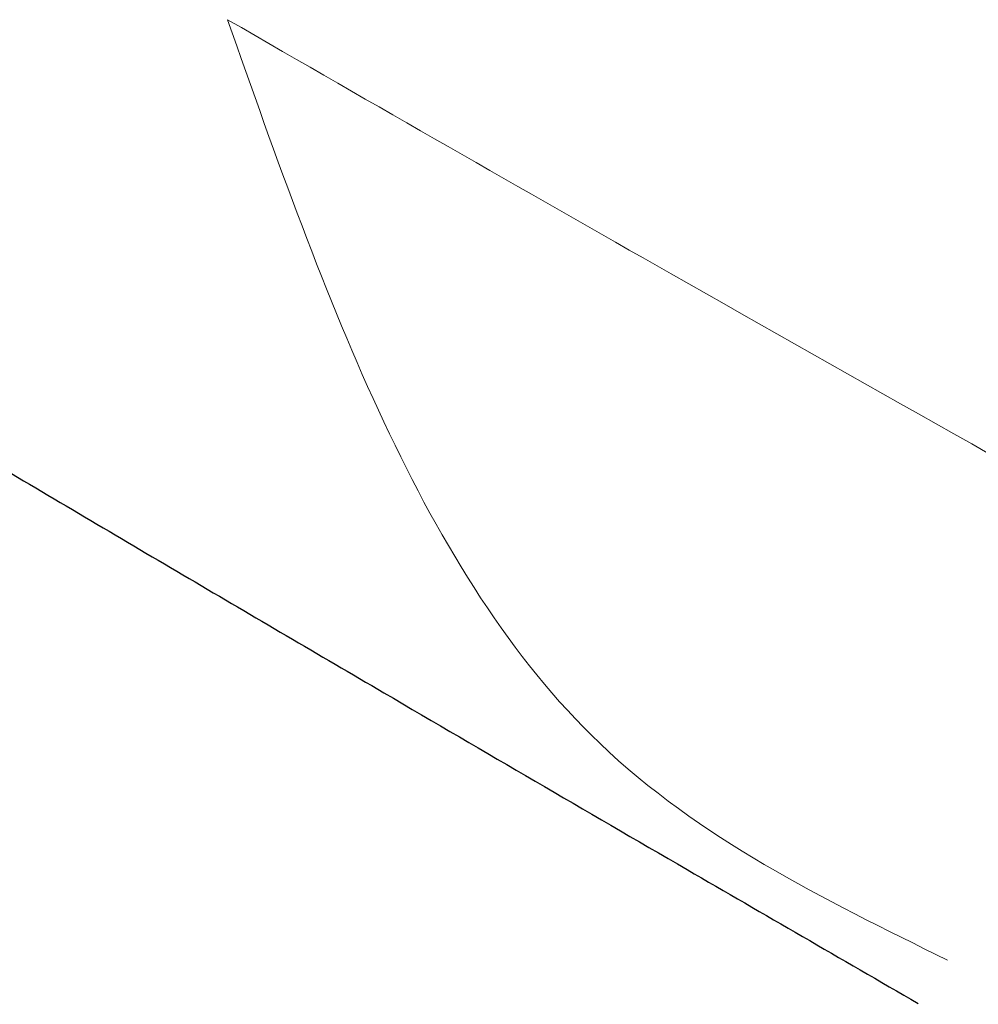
# Model space of a CAD drawing. Header units: millimetres. Extents: x 8 to 587, y 12 to 540.
# Tile 97 of 256: x 522.41 to 522.918, y 138.414 to 138.936. Entities that reach past the tile are written whole.
import ezdxf

# ---------------------------------------------------------------- set-up
doc = ezdxf.new("R2010")
doc.units = ezdxf.units.MM

msp = doc.modelspace()

# ---------------------------------------------------------------- linework, layer by layer
at = {"color": 7, "linetype": 'Continuous', "lineweight": 30}
msp.add_open_spline([(520.13335, 140.1055), (520.14008, 140.10161), (520.15568, 140.0926), (520.18358, 140.07613), (520.21683, 140.05625), (520.25387, 140.03381), (520.29466, 140.00883), (520.33954, 139.98109), (520.38879, 139.95041), (520.44284, 139.9165), (520.5016, 139.87941), (520.5645, 139.83952), (520.63148, 139.7969), (520.70243, 139.75164), (520.77724, 139.70386), (520.85576, 139.65372), (520.93862, 139.60085), (521.0265, 139.54488), (521.11958, 139.48576), (521.21711, 139.42401), (521.31806, 139.36034), (521.42249, 139.29477), (521.53045, 139.22734), (521.64245, 139.15779), (521.75901, 139.08587), (521.88, 139.0117), (522.00471, 138.93579), (522.1322, 138.85873), (522.26261, 138.78049), (522.38494, 138.70764), (522.49902, 138.64022), (522.62146, 138.56836), (522.75028, 138.49322), (522.84517, 138.43828), (522.88605, 138.41461)], degree=3, knots=[0, 0, 0, 0, 0.015615, 0.036184, 0.057488, 0.079549, 0.102391, 0.126032, 0.150759, 0.177229, 0.204574, 0.232762, 0.261735, 0.29143, 0.321773, 0.352684, 0.384073, 0.416814, 0.451117, 0.485812, 0.52092, 0.556458, 0.59244, 0.628874, 0.666216, 0.704624, 0.743214, 0.782001, 0.821002, 0.860231, 0.890273, 0.919867, 0.965483, 1, 1, 1, 1], dxfattribs=at)
at = {"color": 252, "linetype": 'Continuous', "lineweight": 0}
for points, knots in [([(522.52008, 138.93607), (522.5201, 138.93606), (522.59766, 138.89128), (522.77428, 138.79007), (523.05541, 138.63154), (523.36417, 138.46034), (523.67995, 138.28798), (524.00394, 138.11358), (524.33576, 137.93715), (524.63889, 137.77755), (524.90946, 137.63597), (525.14572, 137.51277), (525.40127, 137.37978), (525.66981, 137.24007), (525.95157, 137.09314), (526.22883, 136.94787), (526.50879, 136.80001), (526.79083, 136.64941), (527.0754, 136.49517), (527.36105, 136.33741), (527.64746, 136.17548), (527.90336, 136.02664), (528.12903, 135.89158), (528.32442, 135.77152), (528.51834, 135.64881), (528.71068, 135.52305), (528.90091, 135.39406), (529.08838, 135.26165), (529.27228, 135.1258), (529.44956, 134.98813), (529.6197, 134.84862), (529.78161, 134.70789), (529.93765, 134.56324), (530.08674, 134.41463), (530.22777, 134.26213), (530.35109, 134.11605), (530.45772, 133.97715), (530.54924, 133.84608), (530.63284, 133.71287), (530.70768, 133.57776), (530.77325, 133.44112), (530.82266, 133.3185), (530.85961, 133.21029), (530.8767, 133.14787), (530.88525, 133.11667)], [0, 0, 0, 0, 0.0000053, 0.0292126, 0.0658147, 0.1024168, 0.1390625, 0.1757081, 0.2128691, 0.2500297, 0.2752917, 0.3005573, 0.3258189, 0.3565001, 0.3850822, 0.4137355, 0.4423884, 0.4713115, 0.500234, 0.5294593, 0.5586838, 0.5880284, 0.608295, 0.6287115, 0.6491336, 0.6695487, 0.6902261, 0.7109114, 0.7315866, 0.7524673, 0.7725658, 0.7926751, 0.8127709, 0.833248, 0.8537405, 0.8742139, 0.8910562, 0.9079096, 0.9247502, 0.9419442, 0.9591521, 0.976345, 0.9881725, 1, 1, 1, 1]), ([(522.90166, 138.43758), (522.83579, 138.46988), (522.6526, 138.5597), (522.57182, 138.78913), (522.52008, 138.93607)], [0, 0, 0, 0, 0.359564, 1, 1, 1, 1])]:
    msp.add_open_spline(points, degree=3, knots=knots, dxfattribs=at)

doc.saveas('drawing.dxf')
